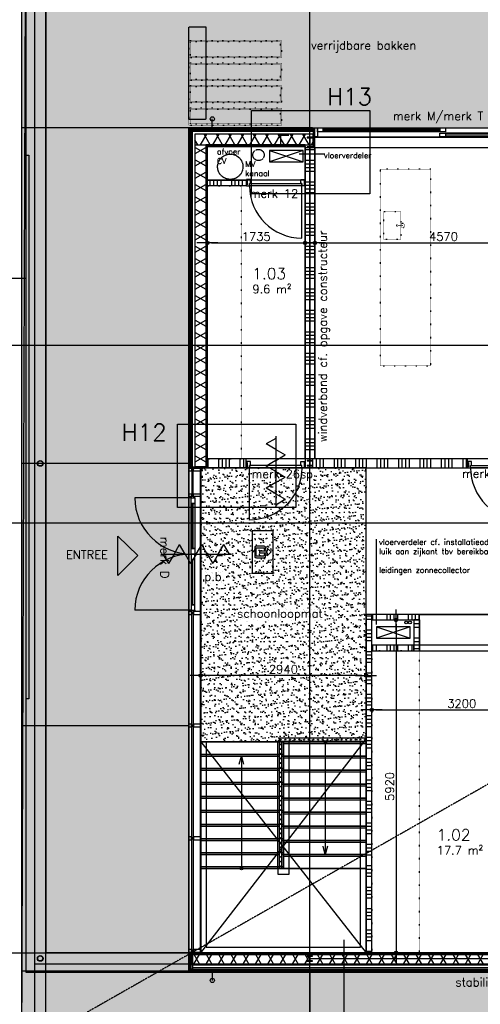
# Model space of a CAD drawing. Header units: millimetres. Extents: x -41560 to 117593, y -41642 to 17656.
# Tile 19 of 30: x 56430 to 64616, y -19421 to -1909. Entities that reach past the tile are written whole.
import ezdxf

# ---------------------------------------------------------------- set-up
doc = ezdxf.new("R2010")
doc.units = ezdxf.units.MM
doc.header["$LTSCALE"] = 0.5
doc.header["$PDMODE"] = 3
doc.header["$PDSIZE"] = 100
for name, pattern in [('ACAD_ISO07W100', [3, 0, -3]), ('CENTER2', [28.575, 19.05, -3.175, 3.175, -3.175]), ('HIDDEN2', [4.7625, 3.175, -1.5875])]:
    doc.linetypes.add(name, pattern=pattern)
for name, color, linetype in [('arc. 252', 252, 'Continuous'), ('arc. 253', 253, 'Continuous'), ('arc. 9', 9, 'Continuous'), ('brandveiligheid', 9, 'Continuous'), ('detailaanduiding', 4, 'Continuous'), ('inrichting los', 7, 'ACAD_ISO07W100'), ('maat 1.5mm', 210, 'Continuous'), ('pen 0.05mm', 7, 'Continuous'), ('pen 0.10mm', 6, 'Continuous'), ('pen 0.15mm', 1, 'Continuous'), ('pen 0.20mm', 2, 'Continuous'), ('stramien', 9, 'CENTER2'), ('tekst 1.0mm', 7, 'Continuous'), ('tekst 1.5mm', 210, 'Continuous'), ('tekst 2.0mm', 211, 'Continuous'), ('tekstblocks', 6, 'Continuous')]:
    doc.layers.add(name, color=color, linetype=linetype)
doc.layers.add('hulplijn', color=140, linetype='Continuous', plot=False)
doc.layers.add('hulplijn opp', color=31, linetype='Continuous', plot=False)
doc.styles.add('1.0mm tekst', font='romans.shx', dxfattribs={"height": 1})
doc.styles.add('1.5mm tekst', font='romans.shx', dxfattribs={"height": 1.5})
doc.styles.add('2.0mm tekst', font='romans.shx', dxfattribs={"height": 2})
doc.styles.add('3.0mm tekst', font='romans.shx', dxfattribs={"height": 3})
doc.dimstyles.new('1.5mm maat', dxfattribs={"dimscale": 0, "dimtxt": 1.5, "dimasz": 0.75, "dimexe": 1.25, "dimexo": 0.625, "dimgap": 0.375, "dimtad": 1, "dimdec": 0, "dimtxsty": '1.5mm tekst', "dimblk": 'dot maatlijn-GVA', "dimcen": 2.5, "dimse1": 1, "dimse2": 1, "dimclrd": 7, "dimclrt": 256, "dimadec": 0, "dimazin": 0, "dimtfac": 1, "dimtdec": 0, "dimtmove": 0, "dimatfit": 3, "dimfxl": 1, "dimarcsym": 0})

# ---------------------------------------------------------------- blocks, each defined once
blk = doc.blocks.new('trap 1')
at = {"layer": 'pen 0.05mm'}
for p, q in [((1370, 1450), (1370, 3700)), ((1570, 1450), (1570, 3700)), ((2215, 3700), (2215, 1700)), ((725, 3450), (725, 1450))]:
    blk.add_line(p, q, dxfattribs=at)
at = {"layer": 'pen 0.05mm', "linetype": 'HIDDEN2'}
for p, q in [((1470, 3670), (2940, 3670)), ((1470, 3480), (0, 3480)), ((1470, 3420), (2940, 3420)), ((1470, 3230), (0, 3230)), ((1470, 3170), (2940, 3170)), ((1470, 2980), (0, 2980)), ((1470, 2920), (2940, 2920)), ((1470, 2730), (0, 2730)), ((1470, 2670), (2940, 2670)), ((1470, 2480), (0, 2480)), ((1470, 2420), (2940, 2420)), ((1470, 2230), (0, 2230)), ((1470, 2170), (2940, 2170)), ((1470, 1980), (0, 1980)), ((1470, 1920), (2940, 1920)), ((1470, 1730), (0, 1730)), ((1470, 1670), (2940, 1670)), ((1470, 1480), (0, 1480))]:
    blk.add_line(p, q, dxfattribs=at)
at = {"layer": 'pen 0.05mm'}
for points in [[(100, 3700), (100, 50), (2840, 50), (2840, 3700)], [(686, 3305), (725, 3450), (764, 3305)], [(2254, 1845), (2215, 1700), (2176, 1845)], [(1370, 1450), (1370, 1350), (1570, 1350), (1570, 1450)]]:
    blk.add_lwpolyline(points, dxfattribs=at)
for centre in [(2215, 3700), (725, 1450)]:
    blk.add_circle(centre, 25, dxfattribs=at)
at = {"layer": 'pen 0.05mm', "linetype": 'HIDDEN2'}
for centre in [(1420, 3658), (1420, 3575), (1420, 3492), (1420, 3408), (1420, 3325), (1420, 3242), (1420, 3158), (1420, 3075), (1420, 2992), (1420, 2908), (1420, 2825), (1420, 2742), (1420, 2658), (1420, 2575), (1420, 2492), (1420, 2408), (1420, 2325), (1420, 2242), (1420, 2158), (1420, 2075), (1420, 1992), (1420, 1908), (1420, 1825), (1420, 1742), (1420, 1658), (1420, 1575), (1420, 1492)]:
    blk.add_circle(centre, 8, dxfattribs=at)
at = {"layer": 'pen 0.15mm'}
for points in [[(1445, 3450), (1470, 3450), (1470, 3700), (0, 3700), (0, 3450), (1395, 3450)], [(1395, 3450), (0, 3450), (0, 3200), (1395, 3200)], [(1445, 3200), (1470, 3200), (1470, 3450), (1445, 3450)], [(1395, 3200), (0, 3200), (0, 2950), (1395, 2950)], [(1445, 2950), (1470, 2950), (1470, 3200), (1445, 3200)], [(1395, 2950), (0, 2950), (0, 2700), (1395, 2700)], [(1445, 2700), (1470, 2700), (1470, 2950), (1445, 2950)], [(1395, 2700), (0, 2700), (0, 2450), (1395, 2450)], [(1445, 2450), (1470, 2450), (1470, 2700), (1445, 2700)], [(1395, 2450), (0, 2450), (0, 2200), (1395, 2200)], [(1445, 2200), (1470, 2200), (1470, 2450), (1445, 2450)], [(1395, 2200), (0, 2200), (0, 1950), (1395, 1950)], [(1445, 1950), (1470, 1950), (1470, 2200), (1445, 2200)], [(1395, 1950), (0, 1950), (0, 1700), (1395, 1700)], [(1445, 1700), (1470, 1700), (1470, 1950), (1445, 1950)], [(1395, 1700), (0, 1700), (0, 1450), (1470, 1450), (1470, 1700), (1445, 1700)]]:
    blk.add_lwpolyline(points, dxfattribs=at)
for points in [[(1395, 1450), (1445, 1450), (1445, 3700), (1395, 3700)], [(1470, 3450), (2940, 3450), (2940, 3700), (1470, 3700)], [(1470, 3200), (2940, 3200), (2940, 3450), (1470, 3450)], [(1470, 2950), (2940, 2950), (2940, 3200), (1470, 3200)], [(1470, 2700), (2940, 2700), (2940, 2950), (1470, 2950)], [(1470, 2450), (2940, 2450), (2940, 2700), (1470, 2700)], [(1470, 2200), (2940, 2200), (2940, 2450), (1470, 2450)], [(1470, 1950), (2940, 1950), (2940, 2200), (1470, 2200)], [(1470, 1700), (2940, 1700), (2940, 1950), (1470, 1950)], [(1470, 1450), (2940, 1450), (2940, 1700), (1470, 1700)], [(0, -50), (2940, -50), (2940, 1450), (0, 1450)]]:
    blk.add_lwpolyline(points, close=True, dxfattribs=at)
blk = doc.blocks.new('*U170')
at = {"layer": 'hulplijn'}
for points in [[(-5, -7), (-5, -107)], [(1039, -7), (1039, -107)]]:
    blk.add_lwpolyline(points, dxfattribs=at)
at = {"layer": 'pen 0.05mm'}
blk.add_lwpolyline([(982, -1042), (982, -112)], dxfattribs=at)
blk.add_arc((982, -112), 930, 180, 270, dxfattribs=at)
at = {"layer": 'pen 0.15mm'}
for points in [[(67, -69), (67, 0), (0, 0), (0, -17), (12, -17), (12, -97), (0, -97), (0, -114), (50, -114), (50, -69), (67, -69)], [(967, -69), (967, 0), (1034, 0), (1034, -17), (1022, -17), (1022, -97), (1034, -97), (1034, -114), (984, -114), (984, -69), (967, -69)]]:
    blk.add_lwpolyline(points, dxfattribs=at)
blk.add_lwpolyline([(982, -112), (52, -112), (52, -72), (982, -72)], close=True, dxfattribs=at)
blk = doc.blocks.new('*U158')
at = {"layer": 'tekst 1.5mm', "style": '1.5mm tekst'}
blk.add_attdef('OPPERVLAK', (0, -5), '', height=1.5, dxfattribs=at)
at = {"layer": 'tekst 2.0mm', "style": '2.0mm tekst'}
blk.add_attdef('RUIMTENUMMER', (0, -2.5), '', height=2, dxfattribs=at)
blk = doc.blocks.new('oppervlakte verd-02')
at = {"layer": 'hulplijn opp'}
for points in [[(57965, 384), (76815, 384), (76815, 154), (80145, 154), (80145, 384), (100825, 384), (100825, -20256), (80860, -20256), (80860, -18836), (92125, -18836), (92125, -14466), (99170, -14466), (99170, -3836), (60935, -3836), (60935, -18836), (73625, -18836), (73625, -19481), (80860, -19486), (80860, -20256), (57965, -20256)], [(63175, -3996), (63175, -3996), (63175, -3996), (67745, -3996), (67745, -9721), (63175, -9721)], [(61265, -4166), (63000, -4166), (63000, -9721), (61265, -9721)], [(61145, -9881), (72375, -9881), (72375, -12486), (72375, -12486), (71285, -12486), (71285, -12486), (71285, -12486), (64085, -12486), (64085, -18506), (61145, -18506)], [(65035, -12586), (65035, -13135), (67385, -13134), (67385, -13134), (67385, -13134), (67385, -18506), (64185, -18506), (64185, -12586)], [(65035, -12486), (71285, -12486), (71285, -15334), (69285, -15334), (69285, -13034), (65035, -13034)]]:
    blk.add_lwpolyline(points, close=True, dxfattribs=at)
at = {"xscale": 100, "yscale": 100, "zscale": 100}
for p, values in [((62063, -6276), {'RUIMTENUMMER': '1.03', 'OPPERVLAK': '9.6 m²'}), ((65340, -16258), {'RUIMTENUMMER': '1.02', 'OPPERVLAK': '17.7 m²'})]:
    blk.add_blockref('*U158', p, dxfattribs=at).add_auto_attribs(values)
blk = doc.blocks.new('1302-stramien-01')
at = {"layer": 'hulplijn'}
for points in [[(-350, 350), (42350, 350), (42350, -18810), (-350, -18810)], [(-200, 200), (42200, 200), (42200, -18660), (-200, -18660)], [(0, 0), (42000, 0), (42000, -18460), (0, -18460)]]:
    blk.add_lwpolyline(points, close=True, dxfattribs=at)
at = {"layer": 'stramien'}
for p, q in [((0, -23329), (0, 10339)), ((4690, -23329), (4690, 10339)), ((-13469, -7650), (52270, -7650)), ((-13469, -10810), (52270, -10810)), ((-13469, -18460), (52270, -18460))]:
    blk.add_line(p, q, dxfattribs=at)
blk = doc.blocks.new('*U193')
at = {"layer": 'brandveiligheid'}
for p, q in [((0.79, 0), (13.38, 0)), ((0.79, 0), (13.38, 0)), ((3.15, 0), (2.16, -1.7)), ((3.15, 0), (4.13, 1.7)), ((5.12, 0), (4.13, 1.7)), ((5.12, 0), (6.1, -1.7)), ((7.08, 0), (6.1, -1.7)), ((7.08, 0), (8.07, 1.7)), ((9.05, 0), (8.07, 1.7)), ((9.05, 0), (10.03, -1.7)), ((11.02, 0), (12, 1.7)), ((12.99, 0), (12, 1.7)), ((1.18, 0), (2.16, -1.7)), ((11.02, 0), (10.03, -1.7))]:
    blk.add_line(p, q, dxfattribs=at)
blk = doc.blocks.new('*U194')
at = {"layer": 'brandveiligheid'}
for points in [[(-3.75, -3.75), (3.75, -3.75), (3.75, 0), (-3.75, 0)], [(0.68, -2.67), (0.15, -2.67), (0.15, -1.29), (-0.12, -1.29), (-0.15, -1.29), (-0.15, -2.67), (-0.68, -2.67), (0, -3.36), (0, -3.36)]]:
    blk.add_lwpolyline(points, close=True, dxfattribs=at)
blk.add_lwpolyline([(0.69, -0.46), (-0.69, -0.46, 0.0926), (-0.91, -0.49, 0.2285), (-1, -0.6, 0.0519), (-1.02, -0.77), (-1.02, -2.14, 0.1346), (-0.98, -2.3, 0.197), (-0.84, -2.38, 0.0543), (-0.69, -2.39), (-0.45, -2.39), (-0.45, -2.12), (-0.66, -2.12, -0.3731), (-0.75, -2.05), (-0.75, -0.82, -0.39), (-0.67, -0.73), (0.67, -0.73, -0.4091), (0.75, -0.82), (0.75, -2.05, -0.42), (0.66, -2.12), (0.45, -2.12), (0.45, -2.39), (0.69, -2.39, 0.4836), (1.02, -2.14), (1.02, -0.77, 0.0896), (0.98, -0.54, 0.208), (0.85, -0.47, 0.0548)], format="xyb", close=True, dxfattribs=at)
blk = doc.blocks.new('dot maatlijn-GVA')
at = {"layer": 'maat 1.5mm'}
h = blk.add_hatch(color=7, dxfattribs=at)
edge = h.paths.add_edge_path()
edge.add_arc((0, 0), 0.4, 0, 360)
at = {"layer": 'maat 1.5mm', "color": 7}
for points in [[(0, 2.5), (0, -2.5)], [(-2.5, 0), (2.5, 0)]]:
    blk.add_lwpolyline(points, dxfattribs=at)
blk.add_circle((0, 0), 0.4, dxfattribs=at)
blk = doc.blocks.new('*D237')
at = {"layer": 'defpoints', "color": 0, "transparency": 16777216}
for p in [(62686, -12586), (65886, -13134), (65886, -14186)]:
    blk.add_point(p, dxfattribs=at)
at = {"layer": 'tekst 1.5mm', "color": 7, "lineweight": -2, "transparency": 16777216}
blk.add_line((62761, -14186), (65811, -14186), dxfattribs=at)
at = {"layer": 'tekst 1.5mm', "color": 7, "lineweight": -2, "transparency": 16777216, "xscale": 75, "yscale": 75, "zscale": 75, "rotation": 180}
blk.add_blockref('dot maatlijn-GVA', (62686, -14186), dxfattribs=at)
at = {"layer": 'tekst 1.5mm', "color": 7, "lineweight": -2, "transparency": 16777216, "xscale": 75, "yscale": 75, "zscale": 75}
blk.add_blockref('dot maatlijn-GVA', (65886, -14186), dxfattribs=at)
at = {"layer": 'tekst 1.5mm', "transparency": 16777216, "insert": (64286, -14073), "char_height": 150, "attachment_point": 5, "style": '1.5mm tekst'}
blk.add_mtext('3200', dxfattribs=at)
blk = doc.blocks.new('*D238')
at = {"layer": 'defpoints', "color": 0, "transparency": 16777216}
for p in [(63536, -12586), (63120, -18506), (63536, -18506)]:
    blk.add_point(p, dxfattribs=at)
at = {"layer": 'tekst 1.5mm', "color": 7, "lineweight": -2, "transparency": 16777216}
blk.add_line((63120, -12661), (63120, -18431), dxfattribs=at)
at = {"layer": 'tekst 1.5mm', "color": 7, "lineweight": -2, "transparency": 16777216, "xscale": 75, "yscale": 75, "zscale": 75}
for p, rotation in [((63120, -12586), 90), ((63120, -18506), 270)]:
    blk.add_blockref('dot maatlijn-GVA', p, dxfattribs=dict(at, rotation=rotation))
at = {"layer": 'tekst 1.5mm', "transparency": 16777216, "insert": (63007, -15546), "char_height": 150, "attachment_point": 5, "rotation": 90, "style": '1.5mm tekst'}
blk.add_mtext('5920', dxfattribs=at)
blk = doc.blocks.new('*D239')
at = {"layer": 'defpoints', "color": 0, "transparency": 16777216}
for p in [(62586, -12486), (59646, -13575), (59646, -14259)]:
    blk.add_point(p, dxfattribs=at)
at = {"layer": 'tekst 1.5mm', "color": 7, "lineweight": -2, "transparency": 16777216}
blk.add_line((62511, -13575), (59721, -13575), dxfattribs=at)
at = {"layer": 'tekst 1.5mm', "color": 7, "lineweight": -2, "transparency": 16777216, "xscale": 75, "yscale": 75, "zscale": 75, "rotation": 180}
blk.add_blockref('dot maatlijn-GVA', (59646, -13575), dxfattribs=at)
at = {"layer": 'tekst 1.5mm', "color": 7, "lineweight": -2, "transparency": 16777216, "xscale": 75, "yscale": 75, "zscale": 75}
blk.add_blockref('dot maatlijn-GVA', (62586, -13575), dxfattribs=at)
at = {"layer": 'tekst 1.5mm', "transparency": 16777216, "insert": (61116, -13463), "char_height": 150, "attachment_point": 5, "style": '1.5mm tekst'}
blk.add_mtext('2940', dxfattribs=at)
blk = doc.blocks.new('*D241')
at = {"layer": 'defpoints', "color": 0, "transparency": 16777216}
for p in [(59766, -4866), (61501, -5681), (61501, -5879)]:
    blk.add_point(p, dxfattribs=at)
at = {"layer": 'tekst 1.5mm', "color": 7, "lineweight": -2, "transparency": 16777216}
blk.add_line((59841, -5879), (61426, -5879), dxfattribs=at)
at = {"layer": 'tekst 1.5mm', "color": 7, "lineweight": -2, "transparency": 16777216, "xscale": 75, "yscale": 75, "zscale": 75, "rotation": 180}
blk.add_blockref('dot maatlijn-GVA', (59766, -5879), dxfattribs=at)
at = {"layer": 'tekst 1.5mm', "color": 7, "lineweight": -2, "transparency": 16777216, "xscale": 75, "yscale": 75, "zscale": 75}
blk.add_blockref('dot maatlijn-GVA', (61501, -5879), dxfattribs=at)
at = {"layer": 'tekst 1.5mm', "transparency": 16777216, "insert": (60634, -5767), "char_height": 150, "attachment_point": 5, "style": '1.5mm tekst'}
blk.add_mtext('1735', dxfattribs=at)
blk = doc.blocks.new('*D242')
at = {"layer": 'defpoints', "color": 0, "transparency": 16777216}
for p in [(61676, -4792), (66246, -4817), (66246, -5879)]:
    blk.add_point(p, dxfattribs=at)
at = {"layer": 'tekst 1.5mm', "color": 7, "lineweight": -2, "transparency": 16777216}
blk.add_line((61751, -5879), (66171, -5879), dxfattribs=at)
at = {"layer": 'tekst 1.5mm', "color": 7, "lineweight": -2, "transparency": 16777216, "xscale": 75, "yscale": 75, "zscale": 75, "rotation": 180}
blk.add_blockref('dot maatlijn-GVA', (61676, -5879), dxfattribs=at)
at = {"layer": 'tekst 1.5mm', "color": 7, "lineweight": -2, "transparency": 16777216, "xscale": 75, "yscale": 75, "zscale": 75}
blk.add_blockref('dot maatlijn-GVA', (66246, -5879), dxfattribs=at)
at = {"layer": 'tekst 1.5mm', "transparency": 16777216, "insert": (63961, -5767), "char_height": 150, "attachment_point": 5, "style": '1.5mm tekst'}
blk.add_mtext('4570', dxfattribs=at)
blk = doc.blocks.new('*U275')
at = {"layer": 'arc. 9'}
h = blk.add_hatch(dxfattribs=at)
h.set_pattern_fill('_USER', color=256, scale=189.939827, angle=59.9971, style=0, pattern_type=0)
h.set_pattern_definition([(59.9971, (11813.47, 189.96), (-164.488, 94.9782), [])])
h.paths.add_polyline_path([(0, 0), (0, 190), (12673, 190), (12673, 0)])
h = blk.add_hatch(dxfattribs=at)
h.set_pattern_fill('_USER', color=256, scale=189.939827, angle=119.9971, style=0, pattern_type=0)
h.set_pattern_definition([(119.9971, (11813.47, 189.96), (-164.4975, -94.9616), [])])
h.paths.add_polyline_path([(0, 0), (0, 190), (12673, 190), (12673, 0)])
at = {"layer": 'pen 0.10mm'}
blk.add_lwpolyline([(0, 0), (0, 190), (12673, 190), (12673, 0)], close=True, dxfattribs=at)
blk = doc.blocks.new('*U276')
at = {"layer": 'arc. 9'}
h = blk.add_hatch(dxfattribs=at)
h.set_pattern_fill('_USER', color=256, scale=189.939827, angle=59.9971, style=0, pattern_type=0)
h.set_pattern_definition([(59.997, (1240.98, 189.96), (-164.488, 94.978), [])])
h.paths.add_polyline_path([(0, 0), (0, 190), (2101, 190), (2101, 0)])
h = blk.add_hatch(dxfattribs=at)
h.set_pattern_fill('_USER', color=256, scale=189.939827, angle=119.9971, style=0, pattern_type=0)
h.set_pattern_definition([(119.997, (1240.98, 189.96), (-164.497, -94.962), [])])
h.paths.add_polyline_path([(0, 0), (0, 190), (2101, 190), (2101, 0)])
at = {"layer": 'pen 0.10mm'}
blk.add_lwpolyline([(0, 0), (0, 190), (2101, 190), (2101, 0)], close=True, dxfattribs=at)
blk = doc.blocks.new('*U277')
at = {"layer": 'arc. 9'}
h = blk.add_hatch(dxfattribs=at)
h.set_pattern_fill('_USER', color=256, scale=189.939825, angle=59.9971, style=0, pattern_type=0)
h.set_pattern_definition([(59.997, (4867.98, 189.96), (-164.488, 94.978), [])])
h.paths.add_polyline_path([(0, 0), (0, 190), (5728, 190), (5728, 0)])
h = blk.add_hatch(dxfattribs=at)
h.set_pattern_fill('_USER', color=256, scale=189.939825, angle=119.9971, style=0, pattern_type=0)
h.set_pattern_definition([(119.997, (4867.98, 189.96), (-164.4975, -94.962), [])])
h.paths.add_polyline_path([(0, 0), (0, 190), (5728, 190), (5728, 0)])
at = {"layer": 'pen 0.10mm'}
blk.add_lwpolyline([(0, 0), (0, 190), (5728, 190), (5728, 0)], close=True, dxfattribs=at)
blk = doc.blocks.new('HEA100-1000-GVA')
at = {"layer": 'arc. 9'}
h = blk.add_hatch(color=256, dxfattribs=at)
edge = h.paths.add_edge_path()
edge.add_line((14.5, -88), (50, -88))
edge.add_line((50, -88), (50, -96))
edge.add_line((50, -96), (-50, -96))
edge.add_line((-50, -96), (-50, -88))
edge.add_line((-50, -88), (-14.5, -88))
edge.add_arc((-14.5, -76), 12, 270, 360)
edge.add_line((-2.5, -76), (-2.5, -20))
edge.add_arc((-14.5, -20), 12, 0, 90)
edge.add_line((-14.5, -8), (-50, -8))
edge.add_line((-50, -8), (-50, 0))
edge.add_line((-50, 0), (50, 0))
edge.add_line((50, 0), (50, -8))
edge.add_line((50, -8), (14.5, -8))
edge.add_arc((14.5, -20), 12, 90, 180)
edge.add_line((2.5, -20), (2.5, -76))
edge.add_arc((14.5, -76), 12, 180, 270)
at = {"layer": 'pen 0.20mm', "linetype": 'ByBlock'}
blk.add_lwpolyline([(-50, -96), (50, -96), (50, -88), (14.5, -88, -0.4142136), (2.5, -76), (2.5, -20, -0.4142136), (14.5, -8), (50, -8), (50, 0), (-50, 0), (-50, -8), (-14.5, -8, -0.4142136), (-2.5, -20), (-2.5, -76, -0.4142136), (-14.5, -88), (-50, -88)], format="xyb", close=True, dxfattribs=at)
blk = doc.blocks.new('stalen buiskolom 101')
at = {"layer": 'arc. 9'}
h = blk.add_hatch(color=256, dxfattribs=at)
h.dxf.hatch_style = 1
edge = h.paths.add_edge_path()
edge.add_arc((0, 0), 50.8, 0, 360)
edge = h.paths.add_edge_path(flags=17)
edge.add_arc((0, 0), 44.8, 0, 360)
at = {"layer": 'pen 0.20mm'}
for radius in [50.8, 44.8]:
    blk.add_circle((0, 0), radius, dxfattribs=at)
blk = doc.blocks.new('*U25')
at = {"layer": 'arc. 9'}
h = blk.add_hatch(color=256, dxfattribs=at)
edge = h.paths.add_edge_path()
edge.add_line((14.5, -88), (50, -88))
edge.add_line((50, -88), (50, -96))
edge.add_line((50, -96), (-50, -96))
edge.add_line((-50, -96), (-50, -88))
edge.add_line((-50, -88), (-14.5, -88))
edge.add_arc((-14.5, -76), 12, 270, 360)
edge.add_line((-2.5, -76), (-2.5, -20))
edge.add_arc((-14.5, -20), 12, 0, 90)
edge.add_line((-14.5, -8), (-50, -8))
edge.add_line((-50, -8), (-50, 0))
edge.add_line((-50, 0), (50, 0))
edge.add_line((50, 0), (50, -8))
edge.add_line((50, -8), (14.5, -8))
edge.add_arc((14.5, -20), 12, 90, 180)
edge.add_line((2.5, -20), (2.5, -76))
edge.add_arc((14.5, -76), 12, 180, 270)
at = {"layer": 'pen 0.20mm', "linetype": 'ByBlock'}
blk.add_lwpolyline([(-50, -96), (50, -96), (50, -88), (14.5, -88, -0.4142136), (2.5, -76), (2.5, -20, -0.4142136), (14.5, -8), (50, -8), (50, 0), (-50, 0), (-50, -8), (-14.5, -8, -0.4142136), (-2.5, -20), (-2.5, -76, -0.4142136), (-14.5, -88), (-50, -88)], format="xyb", close=True, dxfattribs=at)
blk = doc.blocks.new('*U324')
at = {"layer": 'arc. 9'}
h = blk.add_hatch(color=256, dxfattribs=at)
edge = h.paths.add_edge_path()
edge.add_line((-2.65, -17), (-2.65, -163))
edge.add_arc((-11.65, -163), 9, -90, 0, ccw=False)
edge.add_line((-11.65, -172), (-45.5, -172))
edge.add_line((-45.5, -172), (-45.5, -180))
edge.add_line((-45.5, -180), (45.5, -180))
edge.add_line((45.5, -180), (45.5, -172))
edge.add_line((45.5, -172), (11.65, -172))
edge.add_arc((11.65, -163), 9, 180, 270, ccw=False)
edge.add_line((2.65, -163), (2.65, -17))
edge.add_arc((11.65, -17), 9, 90, 180, ccw=False)
edge.add_line((11.65, -8), (45.5, -8))
edge.add_line((45.5, -8), (45.5, 0))
edge.add_line((45.5, 0), (-45.5, 0))
edge.add_line((-45.5, 0), (-45.5, -8))
edge.add_line((-45.5, -8), (-11.65, -8))
edge.add_arc((-11.65, -17), 9, 0, 90, ccw=False)
at = {"layer": 'pen 0.20mm'}
blk.add_lwpolyline([(-2.65, -17), (-2.65, -163, -0.41421356), (-11.65, -172), (-45.5, -172), (-45.5, -180), (45.5, -180), (45.5, -172), (11.65, -172, -0.41421356), (2.65, -163), (2.65, -17, -0.41421356), (11.65, -8), (45.5, -8), (45.5, 0), (-45.5, 0), (-45.5, -8), (-11.65, -8, -0.41421356)], format="xyb", close=True, dxfattribs=at)

msp = doc.modelspace()

# ---------------------------------------------------------------- hatches: boundary and pattern name
at = {"layer": 'arc. 252'}
h = msp.add_hatch(color=256, dxfattribs=at)
h.dxf.hatch_style = 1
h.paths.add_polyline_path([(58176.8, -11093), (58526.8, -11442), (58176.8, -11793)])
at = {"layer": 'arc. 253'}
h = msp.add_hatch(color=256, dxfattribs=at)
h.dxf.hatch_style = 1
h.paths.add_polyline_path([(56466.3, 384.3), (75316.3, 384.3), (78646.3, 384.3), (99326.3, 384.3), (99326.3, -20255.7), (56466.3, -20255.7)])
h.paths.add_polyline_path([(59436.3, -3835.7), (97671.3, -3835.7), (97671.3, -14465.7), (90626.3, -14465.7), (90626.3, -18835.7), (79361.3, -18835.7), (79361.3, -19485.7), (72126.3, -19485.7), (72126.3, -18835.7), (59436.3, -18835.7)], flags=16)
at = {"layer": 'arc. 9'}
h = msp.add_hatch(dxfattribs=at)
h.set_pattern_fill('ANSI34', color=256, scale=20, angle=495, style=0)
h.set_pattern_definition([(180, (-1498.94, -214913.43), (-5e-13, -381), []), (180, (-1562.44, -214849.93), (-5e-13, -381), []), (180, (-1625.94, -214786.43), (-5e-13, -381), []), (180, (-1689.44, -214722.93), (-5e-13, -381), [])])
h.paths.add_polyline_path([(61501.3, -4180.7), (61676.3, -4180.7), (61676.3, -9720.7), (61501.3, -9720.7)])
h = msp.add_hatch(dxfattribs=at)
h.set_pattern_fill('ANSI34', color=256, scale=20, angle=405, style=0)
h.paths.add_polyline_path([(59766.3, -4765.7), (60457.3, -4765.7), (60457.3, -4865.7), (59766.3, -4865.7)])
h = msp.add_hatch(dxfattribs=at)
h.set_pattern_fill('ANSI34', color=256, scale=20, angle=405, style=0)
h.set_pattern_definition([(90, (43586.7, -78210.98), (-381, 1e-13), []), (90, (43650.2, -78147.48), (-381, 1e-13), []), (90, (43713.7, -78083.98), (-381, 1e-13), []), (90, (43777.2, -78020.48), (-381, 1e-13), [])])
h.paths.add_polyline_path([(60457.3, -9880.7), (60457.3, -9720.7), (59766.8, -9720.7), (59766.8, -9880.7)])
h = msp.add_hatch(dxfattribs=at)
h.set_pattern_fill('ANSI34', color=256, scale=20, angle=405, style=0)
h.set_pattern_definition([(90, (47544.23, -78210.98), (-381, 1e-13), []), (90, (47607.73, -78147.48), (-381, 1e-13), []), (90, (47671.23, -78083.98), (-381, 1e-13), []), (90, (47734.73, -78020.48), (-381, 1e-13), [])])
h.paths.add_polyline_path([(64386.3, -9880.7), (64386.3, -9720.7), (61501.3, -9720.7), (61501.3, -9880.7)])
h = msp.add_hatch(dxfattribs=at)
h.set_pattern_fill('ANSI34', color=256, scale=20, angle=495, style=0)
h.paths.add_polyline_path([(62586.3, -18505.7), (62686.3, -18505.7), (62686.3, -12485.7), (62586.3, -12485.7)])
h = msp.add_hatch(dxfattribs=at)
h.set_pattern_fill('ANSI34', color=256, scale=20, angle=585, style=0)
h.set_pattern_definition([(270, (80294, 55849.6), (381, -2e-13), []), (270, (80230.5, 55786.1), (381, -2e-13), []), (270, (80167, 55722.6), (381, -2e-13), []), (270, (80103.5, 55659.1), (381, -2e-13), [])])
h.paths.add_polyline_path([(62686.3, -12485.7), (62686.3, -12585.7), (63536.3, -12585.7), (63536.3, -12485.7)])
h = msp.add_hatch(dxfattribs=at)
h.set_pattern_fill('ANSI34', color=256, scale=20, angle=495, style=0)
h.set_pattern_definition([(180, (131871.62, -31381.4), (-1e-13, -381), []), (180, (131808.12, -31317.9), (-1e-13, -381), []), (180, (131744.62, -31254.4), (-1e-13, -381), []), (180, (131681.12, -31190.9), (-1e-13, -381), [])])
h.paths.add_polyline_path([(63536.3, -12585.7), (63436.3, -12585.7), (63436.3, -13133.7), (63536.3, -13133.7)])
h = msp.add_hatch(dxfattribs=at)
h.set_pattern_fill('ANSI34', color=256, scale=20, angle=585, style=0)
h.set_pattern_definition([(270, (80294, 55301.6), (381, -2e-13), []), (270, (80230.5, 55238.1), (381, -2e-13), []), (270, (80167, 55174.6), (381, -2e-13), []), (270, (80103.5, 55111.1), (381, -2e-13), [])])
h.paths.add_polyline_path([(62686.3, -13033.7), (62686.3, -13133.7), (63436.3, -13133.7), (63436.3, -13033.7)])
at = {"layer": 'pen 0.10mm'}
h = msp.add_hatch(dxfattribs=at)
h.set_pattern_fill('AR-SAND', color=256, scale=3)
h.paths.add_polyline_path([(59646.3, -14755.7), (62586.3, -14755.7), (62586.3, -9880.7), (59646.3, -9880.7)])
at = {"layer": 'pen 0.15mm'}
h = msp.add_hatch(dxfattribs=at)
h.set_pattern_fill('_USER', color=256, scale=20, angle=360, pattern_type=0)
h.set_pattern_definition([(360, (59464.34, 2396.747), (1e-14, 20), [])])
h.paths.add_polyline_path([(59436.3, -3835.7), (59436.3, -9867.7), (59462.3, -9867.7), (59462.3, -3835.7)])
h = msp.add_hatch(dxfattribs=at)
h.set_pattern_fill('_USER', color=256, scale=20, angle=270, pattern_type=0)
h.set_pattern_definition([(270, (70836.34, -3863.694), (20, -9e-15), [])])
h.paths.add_polyline_path([(61633.3, -3835.7), (59462.3, -3835.7), (59462.3, -3861.7), (61633.3, -3861.7)])
h = msp.add_hatch(dxfattribs=at)
h.set_pattern_fill('_USER', color=256, scale=20, angle=360, pattern_type=0)
h.set_pattern_definition([(360, (59464.34, 2255.459), (1e-14, 20), [])])
h.paths.add_polyline_path([(59436.3, -18835.7), (59436.3, -18515.7), (59462.3, -18515.7), (59462.3, -18835.7)])
h = msp.add_hatch(dxfattribs=at)
h.set_pattern_fill('_USER', color=256, scale=20, angle=90, pattern_type=0)
h.set_pattern_definition([(90, (98332.883, -14467.665), (-20, 1e-15), [])])
h.paths.add_polyline_path([(59462.3, -18835.7), (72108.3, -18835.7), (72108.3, -18809.7), (59462.3, -18809.7)])

# ---------------------------------------------------------------- linework, layer by layer
at = {"layer": 'detailaanduiding'}
msp.add_line((59436.3, -9937.7), (59436.3, -10293.8), dxfattribs=at)
for points in [[(60551, -3522.7), (62651, -3522.7), (62651, -5007.7), (60551, -5007.7)], [(59766.3, -4165.7), (61501.3, -4165.7), (61501.3, -4765.7), (59766.3, -4765.7)], [(59236.1, -9102.6), (61336.1, -9102.6), (61336.1, -10587.6), (59236.1, -10587.6)]]:
    msp.add_lwpolyline(points, close=True, dxfattribs=at)
at = {"layer": 'hulplijn'}
for points in [[(56466.3, 384.3), (75316.3, 384.3), (75316.3, 384.3), (78646.3, 384.3), (78646.3, 384.3), (99326.3, 384.3), (99326.3, -20255.7), (56466.3, -20255.7)], [(56696.3, 154.3), (99096.3, 154.3), (99096.3, -19955.7), (56696.3, -19955.7)], [(56896.3, -18505.7), (98896.3, -18505.7), (98896.3, -45.7), (56896.3, -45.7)]]:
    msp.add_lwpolyline(points, close=True, dxfattribs=at)
msp.add_lwpolyline([(61071.3, -4135.2), (61071.3, -3965.2), (61214.6, -3965.2)], dxfattribs=at)
at = {"layer": 'hulplijn opp'}
msp.add_lwpolyline([(59436.3, -3835.7), (97671.3, -3835.7), (97671.3, -14465.7), (90626.3, -14465.7), (90626.3, -18835.7), (79361.3, -18835.7), (79361.3, -19485.7), (72126.3, -19485.7), (72126.3, -18835.7), (59436.3, -18835.7)], close=True, dxfattribs=at)
at = {"layer": 'inrichting los', "ltscale": 0.5}
for points in [[(59437, -2584.5), (61087, -2584.5), (61087, -2284.5), (59437, -2284.5)], [(59457, -2564.5), (61067, -2564.5), (61067, -2304.5), (59457, -2304.5)], [(59437, -2984.5), (61087, -2984.5), (61087, -2684.5), (59437, -2684.5)], [(59457, -2964.5), (61067, -2964.5), (61067, -2704.5), (59457, -2704.5)], [(59437, -3384.5), (61087, -3384.5), (61087, -3084.5), (59437, -3084.5)], [(59457, -3364.5), (61067, -3364.5), (61067, -3104.5), (59457, -3104.5)], [(59437, -3784.5), (61087, -3784.5), (61087, -3484.5), (59437, -3484.5)], [(59457, -3764.5), (61067, -3764.5), (61067, -3504.5), (59457, -3504.5)], [(62836.3, -8064.7), (63736.3, -8064.7), (63736.3, -4565.7), (62836.3, -4565.7)], [(59766.3, -4865.7), (60367.3, -4865.7), (60367.3, -9725.7), (59766.3, -9725.7)], [(62901.7, -5320.6), (63201.7, -5320.6), (63201.7, -5820.6), (62901.7, -5820.6)], [(62686.3, -18505.7), (63536.3, -18505.7), (63536.3, -13133.7), (62686.3, -13133.7)]]:
    msp.add_lwpolyline(points, close=True, dxfattribs=at)
msp.add_lwpolyline([(63149.8, -5578.1), (63236.8, -5578.1), (63236.8, -5563.1), (63149.8, -5563.1)], dxfattribs=at)
msp.add_circle((63136.8, -5570.6), 15, dxfattribs=at)
msp.add_arc((63236.8, -5570.6), 35, 192.37363, 167.62637, dxfattribs=at)
at = {"layer": 'pen 0.05mm'}
for p, q in [((63997.6, -3835.7), (66169.3, -3835.7)), ((61723.3, -3995.7), (63895.1, -3995.7)), ((59436.3, -9937.7), (59436.3, -10341.7)), ((59646.3, -9937.7), (59646.3, -10341.7)), ((59477.3, -10413.7), (58477.3, -10413.7)), ((59477.3, -12413.7), (58477.3, -12413.7)), ((59436.3, -14439), (59436.3, -12485.7)), ((59646.3, -14439), (59646.3, -12485.7)), ((59436.3, -14489), (59436.3, -16444.1)), ((59646.3, -14489), (59646.3, -16444.1)), ((59436.3, -18445.7), (59436.3, -16494.1)), ((59646.3, -18445.7), (59646.3, -16494.1))]:
    msp.add_line(p, q, dxfattribs=at)
at = {"layer": 'pen 0.05mm', "linetype": 'HIDDEN2'}
msp.add_line((61676.3, -4180.7), (94149.3, -4180.7), dxfattribs=at)
for points in [[(56696.3, 154.3), (99096.3, 154.3), (99096.3, -18705.7), (56696.3, -18705.7)], [(56896.3, -45.7), (98896.3, -45.7), (98896.3, -18505.7), (56896.3, -18505.7)], [(59737, -2034.5), (59737, -3684.5), (59437, -3684.5), (59437, -2034.5)]]:
    msp.add_lwpolyline(points, close=True, dxfattribs=at)
at = {"layer": 'pen 0.05mm'}
for points in [[(56696.3, 154.3), (99096.3, 154.3), (99096.3, -19955.7), (56696.3, -19955.7)], [(59436.3, -3835.7), (59436.3, -9867.7), (59462.3, -9867.7), (59462.3, -3835.7)], [(61633.3, -3835.7), (59462.3, -3835.7), (59462.3, -3861.7), (61633.3, -3861.7)], [(61825.8, -3835.7), (63895.1, -3835.7), (63895.1, -3905.7), (61825.8, -3905.7)], [(66066.8, -3925.7), (63997.6, -3925.7), (63997.6, -3995.7), (66066.8, -3995.7)], [(60866.8, -4434.9), (61466.8, -4434.9), (61466.8, -4234.9), (60866.8, -4234.9)], [(59646.3, -14755.7), (62586.3, -14755.7), (62586.3, -9880.7), (59646.3, -9880.7)], [(59477.3, -10511.7), (59542.3, -10511.7), (59542.3, -11315.7), (59477.3, -11315.7)], [(59477.3, -12315.7), (59542.3, -12315.7), (59542.3, -11511.7), (59477.3, -11511.7)], [(62768.1, -12909.6), (63368.1, -12909.6), (63368.1, -12709.6), (62768.1, -12709.6)], [(59436.3, -18835.7), (59436.3, -18515.7), (59462.3, -18515.7), (59462.3, -18835.7)], [(59462.3, -18835.7), (72108.3, -18835.7), (72108.3, -18809.7), (59462.3, -18809.7)]]:
    msp.add_lwpolyline(points, close=True, dxfattribs=at)
for points in [[(59852.9, -3835.7), (59852.9, -3673.8)], [(60866.8, -4234.9), (61466.8, -4434.9)], [(61466.8, -4234.9), (60866.8, -4434.9)], [(62768.1, -12709.6), (63368.1, -12909.6)], [(63368.1, -12709.6), (62768.1, -12909.6)], [(59646.3, -18505.7), (62586.3, -14705.7)], [(59646.3, -14755.7), (62586.3, -18505.7)], [(59852.9, -18835.7), (59852.9, -18997.6)]]:
    msp.add_lwpolyline(points, dxfattribs=at)
at = {"layer": 'pen 0.05mm', "linetype": 'HIDDEN2'}
for points in [[(63536.3, -12485.7), (65246.3, -12485.7)], [(63536.3, -12485.7), (69786.3, -12485.7)]]:
    msp.add_lwpolyline(points, dxfattribs=at)
at = {"layer": 'pen 0.05mm'}
for centre, radius in [((59852.9, -3673.8), 37.4), ((63297.7, -12629.9), 25), ((63365.7, -12629.9), 25), ((59852.9, -18997.6), 37.4)]:
    msp.add_circle(centre, radius, dxfattribs=at)
at = {"layer": 'pen 0.05mm', "linetype": 'HIDDEN2'}
for centre, radius in [((60172.4, -4525.2), 225), ((60673.9, -4315.8), 100), ((61066.3, -14714), 8), ((61149.7, -14714), 8), ((61233, -14714), 8), ((61316.3, -14714), 8), ((61399.7, -14714), 8), ((61483, -14714), 8), ((61566.3, -14714), 8), ((61649.7, -14714), 8), ((61733, -14714), 8), ((61816.3, -14714), 8), ((61899.7, -14714), 8), ((61983, -14714), 8), ((62066.3, -14714), 8), ((62149.4, -14714), 8), ((62232.7, -14714), 8), ((62316, -14714), 8), ((62399.4, -14714), 8), ((62482.7, -14714), 8), ((62566, -14714), 8)]:
    msp.add_circle(centre, radius, dxfattribs=at)
at = {"layer": 'pen 0.05mm'}
for centre, start, end in [((59477.7, -10411.9), 180.10524, 269.97678), ((59477.7, -12415.5), 90.02322, 179.89476)]:
    msp.add_arc(centre, 1001.8, start, end, dxfattribs=at)
at = {"layer": 'pen 0.10mm', "linetype": 'HIDDEN2'}
msp.add_line((99996.3, 4554.3), (55796.3, -20605.7), dxfattribs=at)
at = {"layer": 'pen 0.10mm'}
for points in [[(56536.3, 384.3), (75316.3, 384.3), (75316.3, 154.3), (78646.3, 154.3), (78646.3, 384.3), (99326.3, 384.3), (99326.3, -20255.7), (56466.3, -20255.7)], [(61646.3, -3845.7), (61646.3, -4180.7), (61676.3, -4180.7), (61676.3, -3845.7)], [(59475.8, -9880.2), (59462.3, -9880.2), (59462.3, -3861.7), (59475.8, -3861.7)], [(61633.3, -3861.7), (59475.8, -3861.7), (59475.8, -3875.2), (61633.3, -3875.2)], [(59475.8, -9857.7), (59500.8, -9857.7), (59500.8, -3875.2), (59475.8, -3875.2)], [(59500.8, -3875.2), (61633.3, -3875.2), (61633.3, -3900.2), (59500.8, -3900.2)], [(61825.8, -3857.2), (63895.1, -3857.2), (63895.1, -3884.2), (61825.8, -3884.2)], [(66066.8, -3947.2), (63997.6, -3947.2), (63997.6, -3974.2), (66066.8, -3974.2)], [(61501.3, -4135.2), (59735.8, -4135.2), (59735.8, -4153.2), (61501.3, -4153.2)], [(59735.8, -4153.2), (59735.8, -9862.7), (59753.8, -9862.7), (59753.8, -4153.2)], [(61501.3, -4153.2), (59753.8, -4153.2), (59753.8, -4165.7), (61501.3, -4165.7)], [(59753.8, -4165.7), (59753.8, -9862.7), (59766.3, -9862.7), (59766.3, -4165.7)], [(56546.3, -4319.1), (56594, -4319.1), (56594, -13990.9), (56546.3, -13990.9)], [(59766.8, -9880.7), (59486.6, -9880.7), (59486.6, -9862.7), (59766.8, -9862.7)], [(59486.6, -9880.7), (59516.1, -9880.7), (59516.1, -9900.7), (59486.6, -9900.7)], [(59488.8, -10356.7), (59513.8, -10356.7), (59513.8, -9922.7), (59488.8, -9922.7)], [(59487.3, -10511.7), (59509.3, -10511.7), (59509.3, -11315.7), (59487.3, -11315.7)], [(59487.3, -12315.7), (59509.3, -12315.7), (59509.3, -11511.7), (59487.3, -11511.7)], [(59488.8, -12470.7), (59513.8, -12470.7), (59513.8, -14454), (59488.8, -14454)], [(59488.8, -14475.7), (59513.8, -14475.7), (59513.8, -16459.1), (59488.8, -16459.1)], [(59488.8, -16477.4), (59513.8, -16477.4), (59513.8, -18460.7), (59488.8, -18460.7)], [(59475.8, -18503.2), (59462.3, -18503.2), (59462.3, -18809.7), (59475.8, -18809.7)], [(59475.8, -18525.7), (59500.8, -18525.7), (59500.8, -18796.2), (59475.8, -18796.2)], [(59486.6, -18502.7), (59516.1, -18502.7), (59516.1, -18482.7), (59486.6, -18482.7)], [(59646.3, -18502.7), (59486.6, -18502.7), (59486.6, -18520.7), (59646.3, -18520.7)], [(59646.3, -18518.2), (67231.8, -18518.2), (67231.8, -18505.7), (59646.3, -18505.7)], [(59646.3, -18536.2), (72173.8, -18536.2), (72173.8, -18518.2), (59646.3, -18518.2)], [(72120.8, -18796.2), (72120.8, -18809.7), (59475.8, -18809.7), (59475.8, -18796.2)], [(72106.2, -18796.2), (72106.2, -18771.2), (59500.8, -18771.2), (59500.8, -18796.2)]]:
    msp.add_lwpolyline(points, close=True, dxfattribs=at)
at = {"layer": 'pen 0.15mm'}
for points in [[(61586.3, -3835.7), (61586.3, 384.3)], [(59436.3, -3835.7), (56466.3, -3835.7)], [(59436.3, -9800.7), (56466.3, -9800.7)], [(59435.7, -14465.7), (56465.7, -14465.7)], [(59434.4, -18831.7), (56464.4, -18831.7)], [(61586.3, -18831.7), (61586.3, -20255.7)]]:
    msp.add_lwpolyline(points, dxfattribs=at)
for points in [[(61676.3, -3835.7), (61723.3, -3835.7), (61723.3, -3995.7), (61676.3, -3995.7)], [(61723.3, -3835.7), (61825.8, -3835.7), (61825.8, -3905.7), (61723.3, -3905.7)], [(63895.1, -3835.7), (63997.6, -3835.7), (63997.6, -3905.7), (63895.1, -3905.7)], [(63895.1, -3925.7), (63997.6, -3925.7), (63997.6, -3995.7), (63895.1, -3995.7)], [(59436.3, -9887.7), (59481.3, -9887.7), (59481.3, -9937.7), (59436.3, -9937.7)], [(59481.3, -9917.7), (59521.3, -9917.7), (59521.3, -9907.7), (59481.3, -9907.7)], [(59521.3, -9887.7), (59646.3, -9887.7), (59646.3, -9937.7), (59521.3, -9937.7)], [(59436.3, -10341.7), (59481.3, -10341.7), (59481.3, -10391.7), (59436.3, -10391.7)], [(59486.3, -10379.7), (59486.3, -10396.7), (59477.3, -10396.7), (59477.3, -10413.7), (59542.3, -10413.7), (59542.3, -10393.7), (59512.3, -10393.7), (59512.3, -10379.7)], [(59477.3, -10413.7), (59542.3, -10413.7), (59542.3, -10511.7), (59477.3, -10511.7)], [(59481.3, -10371.7), (59521.3, -10371.7), (59521.3, -10361.7), (59481.3, -10361.7)], [(59521.3, -10341.7), (59646.3, -10341.7), (59646.3, -10391.7), (59521.3, -10391.7)], [(58176.8, -11093), (58526.8, -11442), (58176.8, -11793)], [(59477.3, -11315.7), (59542.3, -11315.7), (59542.3, -11413.7), (59477.3, -11413.7)], [(59477.3, -11511.7), (59542.3, -11511.7), (59542.3, -11413.7), (59477.3, -11413.7)], [(59477.3, -12413.7), (59542.3, -12413.7), (59542.3, -12315.7), (59477.3, -12315.7)], [(59486.3, -12447.7), (59486.3, -12430.7), (59477.3, -12430.7), (59477.3, -12413.7), (59542.3, -12413.7), (59542.3, -12433.7), (59512.3, -12433.7), (59512.3, -12447.7)], [(59436.3, -12485.7), (59481.3, -12485.7), (59481.3, -12435.7), (59436.3, -12435.7)], [(59481.3, -12455.7), (59521.3, -12455.7), (59521.3, -12465.7), (59481.3, -12465.7)], [(59521.3, -12485.7), (59646.3, -12485.7), (59646.3, -12435.7), (59521.3, -12435.7)], [(59436.3, -14489), (59481.3, -14489), (59481.3, -14439), (59436.3, -14439)], [(59481.3, -14459), (59521.3, -14459), (59521.3, -14469), (59481.3, -14469)], [(59521.3, -14489), (59646.3, -14489), (59646.3, -14439), (59521.3, -14439)], [(61041.3, -14739), (62586.3, -14739), (62586.3, -14689), (61041.3, -14689)], [(59436.3, -16494.1), (59481.3, -16494.1), (59481.3, -16444.1), (59436.3, -16444.1)], [(59521.3, -16494.1), (59646.3, -16494.1), (59646.3, -16444.1), (59521.3, -16444.1)], [(59481.3, -16464.1), (59521.3, -16464.1), (59521.3, -16474.1), (59481.3, -16474.1)], [(59436.3, -18495.7), (59481.3, -18495.7), (59481.3, -18445.7), (59436.3, -18445.7)], [(59481.3, -18465.7), (59521.3, -18465.7), (59521.3, -18475.7), (59481.3, -18475.7)], [(59521.3, -18495.7), (59646.3, -18495.7), (59646.3, -18445.7), (59521.3, -18445.7)]]:
    msp.add_lwpolyline(points, close=True, dxfattribs=at)
at = {"layer": 'pen 0.20mm'}
for points in [[(61501.3, -4180.7), (61676.3, -4180.7), (61676.3, -9720.7), (61501.3, -9720.7)], [(59766.3, -4765.7), (60457.3, -4765.7), (60457.3, -4865.7), (59766.3, -4865.7)], [(60457.3, -9880.7), (60457.3, -9720.7), (59766.8, -9720.7), (59766.8, -9880.7)], [(64386.3, -9880.7), (64386.3, -9720.7), (61501.3, -9720.7), (61501.3, -9880.7)], [(62586.3, -18505.7), (62686.3, -18505.7), (62686.3, -12485.7), (62586.3, -12485.7)], [(62686.3, -12485.7), (62686.3, -12585.7), (63536.3, -12585.7), (63536.3, -12485.7)], [(63536.3, -12585.7), (63436.3, -12585.7), (63436.3, -13133.7), (63536.3, -13133.7)], [(62686.3, -13033.7), (62686.3, -13133.7), (63436.3, -13133.7), (63436.3, -13033.7)]]:
    msp.add_lwpolyline(points, close=True, dxfattribs=at)
at = {"layer": 'pen 0.20mm', "linetype": 'HIDDEN2'}
for points in [[(61586.3, -4180.7), (61586.3, -9750.2)], [(61588.8, -18605.7), (70903.8, -18605.7)]]:
    msp.add_lwpolyline(points, dxfattribs=at)
at = {"layer": 'tekst 1.0mm', "ltscale": 0.3}
for points in [[(61854.4, -4302.3), (61396.7, -4302.3)], [(62766.6, -11149), (62766.6, -12663.7)]]:
    msp.add_lwpolyline(points, dxfattribs=at)
at = {"layer": 'tekst 1.5mm'}
msp.add_lwpolyline([(50393.1, -6508.5), (56531, -6508.5)], dxfattribs=at)
at = {"layer": 'tekstblocks'}
msp.add_lwpolyline([(62199.4, -21058.7), (62199.4, -18276.9)], dxfattribs=at)

# ---------------------------------------------------------------- block references
for name, p in [('oppervlakte verd-02', (-1498.9, 0)), ('1302-stramien-01', (56896.3, -45.7)), ('*U170', (60462.3, -4751.7)), ('stalen buiskolom 101', (56796.3, -9800.7)), ('HEA100-1000-GVA', (61586.3, -9750.2)), ('*U170', (64391.3, -9766.7)), ('trap 1', (59646.3, -18455.7)), ('stalen buiskolom 101', (56796.3, -18605.7)), ('*U25', (61586.3, -18557.7))]:
    msp.add_blockref(name, p)
at = {"xscale": -1, "rotation": 359.9999991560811}
msp.add_blockref('*U276', (61646.3, -4135.2), dxfattribs=at)
for name, p, rotation in [('*U277', (59735.8, -9862.7), 90.00000084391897), ('*U275', (72173.8, -18536.2), 180.0000008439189)]:
    msp.add_blockref(name, p, dxfattribs=dict(rotation=rotation))
at = {"xscale": 100, "yscale": 100, "zscale": 100}
for name, p, rotation in [('*U193', (60979.3, -9238.6), 270), ('*U194', (60560.6, -11375.7), 90)]:
    msp.add_blockref(name, p, dxfattribs=dict(at, rotation=rotation))
at = {"xscale": -1}
msp.add_blockref('*U170', (61496.3, -9766.7), dxfattribs=at)
at = {"xscale": 100, "yscale": 100, "zscale": 100}
msp.add_blockref('*U193', (58858.1, -11413.7), dxfattribs=at)
at = {"layer": 'detailaanduiding'}
msp.add_blockref('*U324', (61586.3, -4000.7), dxfattribs=at)

# ---------------------------------------------------------------- texts
at = {"layer": 'detailaanduiding', "char_height": 300, "width": 810, "attachment_point": 1, "style": '3.0mm tekst'}
for s, insert in [('H13', (61893.6, -3127.8)), ('H12', (58244.1, -9098.7))]:
    msp.add_mtext(s, dxfattribs=dict(at, insert=insert))
at = {"layer": 'tekst 1.0mm', "ltscale": 0.3, "char_height": 100, "attachment_point": 1, "style": '1.0mm tekst'}
for s, insert, width in [('afvoer \\PCV ', (59936.5, -4206.1), 1748.573), ('vloerverdeler', (61836.5, -4273.1), 1748.573), ('MV\\Pkanaal\\P ', (60438.4, -4426.4), 1748.573), ('vloerverdeler cf. installatieadviseur\\Pluik aan zijkant tbv bereikbaarheid\\P\\Pleidingen zonnecollector', (62816.6, -11149), 2481.963)]:
    msp.add_mtext(s, dxfattribs=dict(at, insert=insert, width=width))
at = {"layer": 'tekst 1.5mm', "char_height": 150, "attachment_point": 1, "style": '1.5mm tekst'}
for s, insert, width in [('verrijdbare bakken', (61607, -2290.6), 1881.427), ('merk M/merk T', (63062.5, -3547.3), 2551.089), ('merk 12', (60517.8, -4927.2), 2853.559), ('merk 26sp', (60551.2, -9913.9), 2853.559), ('merk 26', (64290.3, -9906.9), 2201.651), ('ENTREE', (57253.2, -11347.4), 893.394), ('p.b.', (59711.7, -11738.5), 3355.957), ('schoonloopmat', (60293.8, -12394.8), 3355.957), ('stabiliteitswand cf. opgave constructeur', (64173, -18952.2), 4623.79)]:
    msp.add_mtext(s, dxfattribs=dict(at, insert=insert, width=width))
for s, insert, width, rotation in [('windverband cf. opgave constructeur', (61739.9, -9425.9), 4623.79, 90), ('merk D', (59082.1, -11108.1), 1145.268, 270)]:
    msp.add_mtext(s, dxfattribs=dict(at, insert=insert, width=width, rotation=rotation))

# ---------------------------------------------------------------- dimensions: what is measured, and where the dimension line sits
at = {"layer": 'tekst 1.5mm'}
for base, p1, p2, picture, middle in [((61501.3, -5879.1), (59766.3, -4865.7), (61501.3, -5680.9), '*D241', (60633.8, -5766.6)), ((66246.3, -5879.1), (61676.3, -4791.9), (66246.3, -4817.1), '*D242', (63961.3, -5766.6)), ((59646.3, -13575.4), (62586.3, -12485.7), (59646.3, -14259), '*D239', (61116.3, -13462.9)), ((65886.3, -14185.6), (62686.3, -12585.7), (65886.3, -13133.7), '*D237', (64286.3, -14073.1))]:
    dim = msp.add_linear_dim(base=base, p1=p1, p2=p2, dimstyle='1.5mm maat', dxfattribs=at)
    dim.commit()
    dim.dimension.update_dxf_attribs({"geometry": picture, "text_midpoint": middle})
dim = msp.add_linear_dim(base=(63120, -18505.7), p1=(63536.3, -12585.7), p2=(63536.3, -18505.7), angle=90, dimstyle='1.5mm maat', dxfattribs=at)
dim.commit()
dim.dimension.update_dxf_attribs({"geometry": '*D238', "text_midpoint": (63007.5, -15545.7)})

doc.saveas('drawing.dxf')
